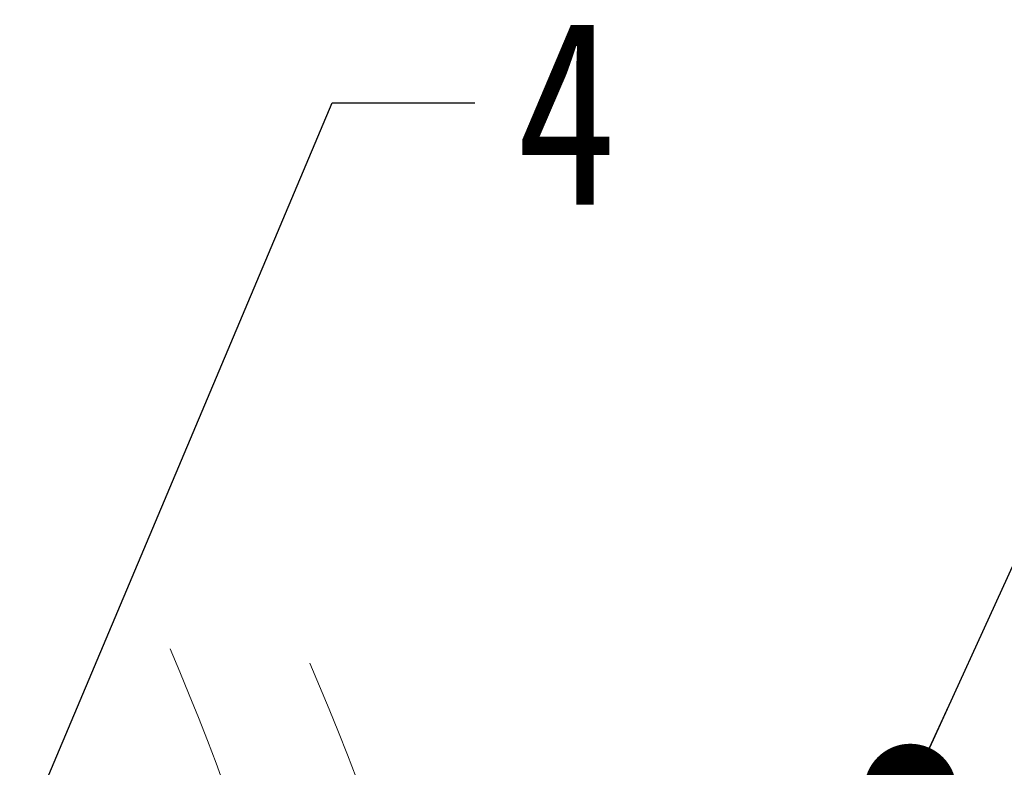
# Model space of a CAD drawing. Header units: millimetres. Extents: x 2471 to 3393, y -390 to 262.
# Tile 46 of 49: x 3170 to 3224, y 136 to 177. Entities that reach past the tile are written whole.
import ezdxf

# ---------------------------------------------------------------- set-up
doc = ezdxf.new("R2010")
doc.units = ezdxf.units.MM
doc.linetypes.add('PHANTOM2', pattern=[31.75, 15.875, -3.175, 3.175, -3.175, 3.175, -3.175])
doc.styles.get("Standard").update_dxf_attribs({"font": '仿宋_GB2312.ttf', "width": 0.8})
doc.dimstyles.new('ISO-25.1', dxfattribs={"dimtxt": 6, "dimasz": 5, "dimexe": 3.5, "dimexo": 0.625, "dimgap": 1.5, "dimtad": 1, "dimtoh": 1, "dimdsep": 46, "dimtxsty": 'Standard', "dimcen": 2.5, "dimadec": 0, "dimazin": 0, "dimtfac": 1, "dimtmove": 0, "dimatfit": 3, "dimfxl": 0, "dimarcsym": 0})

msp = doc.modelspace()

# ---------------------------------------------------------------- linework, layer by layer
at = {"color": 3, "linetype": 'PHANTOM2', "lineweight": 9, "ltscale": 0.5}
for points in [[(3178.527, 142.626), (3183.104, 123.323), (3166.311, 93.351), (3172.9, 69.969)], [(3186.093, 141.849), (3190.67, 122.547), (3173.876, 92.575), (3180.466, 69.192)]]:
    msp.add_spline(points, degree=3, dxfattribs=at)

# ---------------------------------------------------------------- texts
at = {"color": 5, "lineweight": 9, "insert": (3197.25, 176.629), "char_height": 10, "width": 1.5, "attachment_point": 1}
msp.add_mtext('4', dxfattribs=at)

# ---------------------------------------------------------------- leaders
at = {"color": 5, "lineweight": 9}
for points in [[(3164.371, 117.83), (3187.294, 172.129), (3195, 172.129)], [(3218.559, 135.004), (3235.595, 172.278), (3243.302, 172.278)]]:
    msp.add_leader(points, dimstyle='ISO-25.1', override={"dimgap": 1.5, "dimtad": 0, "dimldrblk": 'Dot'}, dxfattribs=at)

doc.saveas('drawing.dxf')
